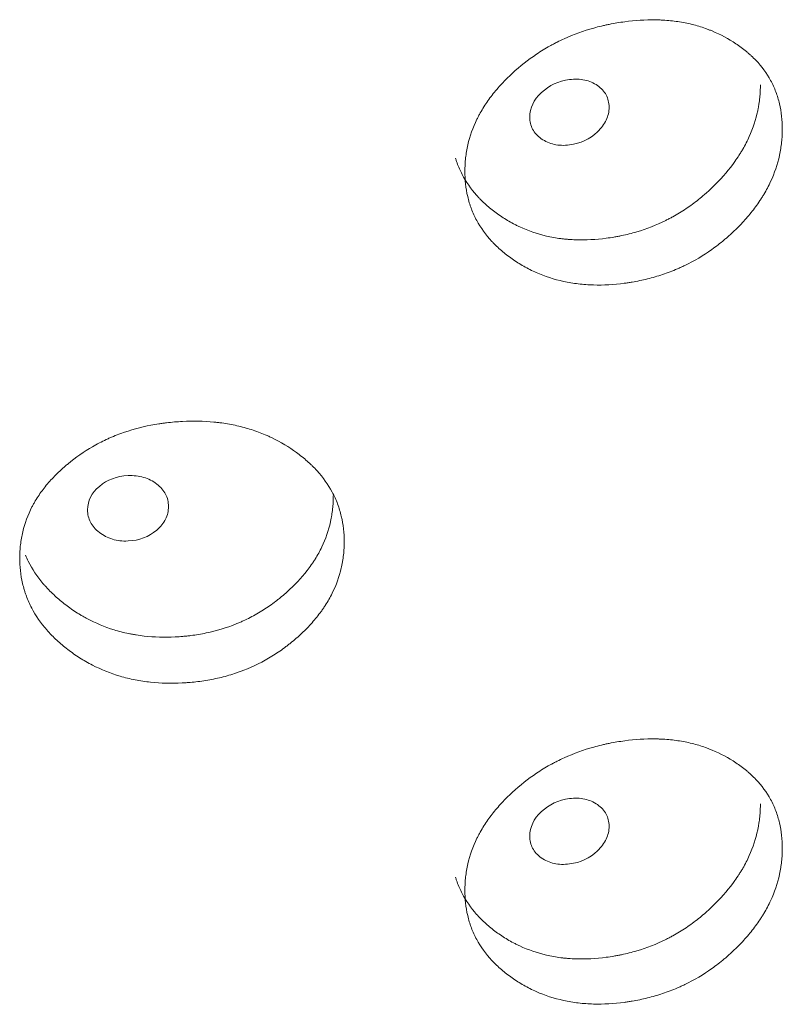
# Model space of a CAD drawing. Header units: millimetres. Extents: x 4 to 1188, y 1 to 840.
# Tile 182 of 203: x 1099.21 to 1101.93, y 307.49 to 311.01. Entities that reach past the tile are written whole.
import ezdxf

# ---------------------------------------------------------------- set-up
doc = ezdxf.new("R2010")
doc.units = ezdxf.units.MM
doc.layers.add('1', color=7, linetype='Continuous')

msp = doc.modelspace()

# ---------------------------------------------------------------- linework, layer by layer
at = {"layer": '1', "color": 154, "linetype": 'Continuous', "lineweight": 13}
for points, knots in [([(1101.9302, 310.6153), (1101.9302, 310.6133), (1101.9302, 310.6114), (1101.9301, 310.6075), (1101.93, 310.6016), (1101.9295, 310.5879), (1101.928, 310.5683), (1101.9259, 310.5525), (1101.924, 310.5406), (1101.9233, 310.5366), (1101.9218, 310.5287), (1101.9209, 310.5248), (1101.9132, 310.4893), (1101.9027, 310.4583), (1101.8814, 310.4125), (1101.8734, 310.3974), (1101.8622, 310.3786), (1101.8599, 310.3749), (1101.8552, 310.3674), (1101.848, 310.3564), (1101.8403, 310.3455), (1101.8246, 310.3241), (1101.8134, 310.3102), (1101.7956, 310.2899), (1101.7895, 310.2832), (1101.777, 310.2701), (1101.7706, 310.2636), (1101.7575, 310.2508), (1101.7507, 310.2444), (1101.7404, 310.2351), (1101.737, 310.232), (1101.73, 310.2259), (1101.7265, 310.2229), (1101.7087, 310.2079), (1101.694, 310.1966), (1101.6486, 310.1642), (1101.6164, 310.145), (1101.5777, 310.1264), (1101.5734, 310.1244), (1101.5648, 310.1204), (1101.5517, 310.1146), (1101.5386, 310.1093), (1101.5122, 310.0992), (1101.4944, 310.0933), (1101.4585, 310.0829), (1101.4403, 310.0784), (1101.4128, 310.0726), (1101.4036, 310.0709), (1101.3897, 310.0686), (1101.3851, 310.0678), (1101.3758, 310.0664), (1101.3712, 310.0658), (1101.3296, 310.0603), (1101.2929, 310.0581), (1101.2385, 310.0595), (1101.2204, 310.0608), (1101.1846, 310.0651), (1101.1671, 310.068), (1101.116, 310.0792), (1101.0755, 310.0924), (1101.0376, 310.1103), (1101.0226, 310.1179), (1101.0152, 310.1218), (1100.9936, 310.1341), (1100.9798, 310.1429), (1100.9532, 310.1615), (1100.9405, 310.1713), (1100.9224, 310.1869), (1100.9135, 310.1949), (1100.9051, 310.2033), (1100.8995, 310.2089), (1100.8968, 310.2118), (1100.8726, 310.2379), (1100.8546, 310.2628), (1100.833, 310.3028), (1100.8251, 310.3201), (1100.8187, 310.338), (1100.8162, 310.3453), (1100.815, 310.3489), (1100.8117, 310.3599), (1100.8097, 310.3673), (1100.8011, 310.4044), (1100.7972, 310.4424), (1100.7983, 310.4812), (1100.7992, 310.4968), (1100.7999, 310.5046), (1100.8025, 310.528), (1100.8051, 310.5435), (1100.8157, 310.5899), (1100.8264, 310.6204), (1100.843, 310.6543), (1100.8449, 310.6581), (1100.8488, 310.6655), (1100.8548, 310.6767), (1100.8613, 310.6876), (1100.8749, 310.7092), (1100.8848, 310.7232), (1100.906, 310.7505), (1100.9174, 310.7638), (1100.9356, 310.7834), (1100.9418, 310.7898), (1100.9514, 310.7993), (1100.9546, 310.8025), (1100.9612, 310.8087), (1100.9645, 310.8118), (1100.9945, 310.8395), (1101.0231, 310.8622), (1101.0693, 310.8932), (1101.0852, 310.903), (1101.1059, 310.9145), (1101.11, 310.9168), (1101.1184, 310.9212), (1101.1226, 310.9234), (1101.1352, 310.9298), (1101.1436, 310.9338), (1101.1863, 310.9533), (1101.2216, 310.966), (1101.2668, 310.9786), (1101.2805, 310.9822), (1101.2943, 310.9853), (1101.3035, 310.9874), (1101.3081, 310.9883), (1101.3312, 310.993), (1101.3497, 310.996), (1101.4048, 311.0034), (1101.4415, 311.0058), (1101.4824, 311.0052), (1101.487, 311.0051), (1101.496, 311.0048), (1101.5095, 311.0041), (1101.5406, 311.0017), (1101.5835, 310.9953), (1101.6247, 310.9851), (1101.6526, 310.976), (1101.6643, 310.9716), (1101.6721, 310.9686), (1101.676, 310.9671), (1101.7104, 310.9528), (1101.7386, 310.9375), (1101.7778, 310.9113), (1101.7903, 310.902), (1101.8053, 310.8896), (1101.8082, 310.8871), (1101.814, 310.882), (1101.8226, 310.8743), (1101.8307, 310.8663), (1101.8567, 310.8389), (1101.8744, 310.815), (1101.8922, 310.7823), (1101.8956, 310.7757), (1101.9018, 310.762), (1101.9047, 310.7551), (1101.9126, 310.7342), (1101.9168, 310.72), (1101.927, 310.6765), (1101.9302, 310.6463), (1101.9302, 310.6153)], [0, 0, 0, 0, 0.001953, 0.001953, 0.003906, 0.007813, 0.015625, 0.023438, 0.023438, 0.027344, 0.027344, 0.03125, 0.03125, 0.0625, 0.0625, 0.078125, 0.078125, 0.082031, 0.082031, 0.085938, 0.09375, 0.09375, 0.109375, 0.109375, 0.117188, 0.117188, 0.125, 0.125, 0.132813, 0.132813, 0.136719, 0.136719, 0.140625, 0.140625, 0.15625, 0.15625, 0.1875, 0.1875, 0.191406, 0.191406, 0.195313, 0.203125, 0.203125, 0.21875, 0.21875, 0.234375, 0.234375, 0.242188, 0.242188, 0.246094, 0.246094, 0.25, 0.25, 0.28125, 0.28125, 0.296875, 0.296875, 0.3125, 0.3125, 0.34375, 0.351563, 0.351563, 0.359375, 0.359375, 0.375, 0.375, 0.390625, 0.390625, 0.398438, 0.402344, 0.402344, 0.40625, 0.40625, 0.4375, 0.4375, 0.453125, 0.457031, 0.457031, 0.460938, 0.460938, 0.46875, 0.46875, 0.5, 0.507813, 0.507813, 0.515625, 0.515625, 0.53125, 0.53125, 0.5625, 0.5625, 0.566406, 0.566406, 0.570313, 0.578125, 0.578125, 0.59375, 0.59375, 0.609375, 0.609375, 0.617188, 0.617188, 0.621094, 0.621094, 0.625, 0.625, 0.65625, 0.65625, 0.671875, 0.671875, 0.675781, 0.675781, 0.679688, 0.679688, 0.6875, 0.6875, 0.71875, 0.71875, 0.726563, 0.730469, 0.730469, 0.734375, 0.734375, 0.75, 0.75, 0.78125, 0.78125, 0.785156, 0.785156, 0.789063, 0.796875, 0.8125, 0.828125, 0.835938, 0.839844, 0.839844, 0.84375, 0.84375, 0.875, 0.875, 0.890625, 0.890625, 0.894531, 0.894531, 0.898438, 0.90625, 0.90625, 0.9375, 0.9375, 0.945313, 0.945313, 0.953125, 0.953125, 0.96875, 0.96875, 1, 1, 1, 1]), ([(1101.8521, 310.7739), (1101.8521, 310.772), (1101.8521, 310.7701), (1101.852, 310.7662), (1101.8519, 310.7604), (1101.8514, 310.7469), (1101.85, 310.7276), (1101.848, 310.712), (1101.8462, 310.7002), (1101.8455, 310.6963), (1101.8441, 310.6885), (1101.8433, 310.6846), (1101.8359, 310.6496), (1101.8259, 310.6189), (1101.8056, 310.5736), (1101.7979, 310.5586), (1101.7872, 310.54), (1101.785, 310.5363), (1101.7804, 310.5289), (1101.7735, 310.5178), (1101.7662, 310.507), (1101.7409, 310.4715), (1101.7178, 310.4445), (1101.6861, 310.4125), (1101.6795, 310.4061), (1101.6695, 310.3968), (1101.6662, 310.3937), (1101.6594, 310.3876), (1101.6559, 310.3845), (1101.6387, 310.3696), (1101.6101, 310.3467), (1101.5718, 310.321), (1101.5437, 310.3047), (1101.5313, 310.298), (1101.523, 310.2937), (1101.5188, 310.2915), (1101.4809, 310.2727), (1101.4462, 310.2593), (1101.3931, 310.2435), (1101.3706, 310.2379), (1101.3479, 310.2333), (1101.3388, 310.2316), (1101.3342, 310.2308), (1101.3205, 310.2285), (1101.3114, 310.2271), (1101.2658, 310.2211), (1101.2296, 310.219), (1101.1847, 310.2205), (1101.1758, 310.221), (1101.1624, 310.2221), (1101.1579, 310.2225), (1101.1491, 310.2234), (1101.127, 310.226), (1101.1056, 310.2299), (1101.0556, 310.2415), (1101.0199, 310.2538), (1100.9863, 310.2699), (1100.9789, 310.2736), (1100.9752, 310.2755), (1100.9642, 310.2813), (1100.9571, 310.2853), (1100.9361, 310.2978), (1100.9227, 310.3067), (1100.897, 310.3255), (1100.8847, 310.3354), (1100.8672, 310.3511), (1100.8615, 310.3565), (1100.8532, 310.3648), (1100.8504, 310.3677), (1100.8451, 310.3733), (1100.8424, 310.3762), (1100.8193, 310.4022), (1100.8021, 310.4271), (1100.7815, 310.467), (1100.7739, 310.4841), (1100.7678, 310.5019), (1100.766, 310.5075), (1100.7654, 310.5094), (1100.7648, 310.5113)], [0, 0, 0, 0, 0.004254, 0.004254, 0.008508, 0.017016, 0.034032, 0.051048, 0.051048, 0.059556, 0.059556, 0.068064, 0.068064, 0.136129, 0.136129, 0.170161, 0.170161, 0.178669, 0.178669, 0.187177, 0.204193, 0.204193, 0.272257, 0.272257, 0.289273, 0.289273, 0.297781, 0.297781, 0.306289, 0.306289, 0.340321, 0.374353, 0.391369, 0.399877, 0.399877, 0.408386, 0.408386, 0.47645, 0.47645, 0.510482, 0.51899, 0.51899, 0.527498, 0.527498, 0.544514, 0.544514, 0.612578, 0.612578, 0.629594, 0.629594, 0.638102, 0.638102, 0.64661, 0.680643, 0.680643, 0.748707, 0.757215, 0.757215, 0.765723, 0.765723, 0.782739, 0.782739, 0.816771, 0.816771, 0.850803, 0.850803, 0.867819, 0.867819, 0.876327, 0.876327, 0.884835, 0.884835, 0.9529, 0.9529, 0.986932, 0.99544, 0.99544, 1, 1, 1, 1]), ([(1101.0295, 310.6583), (1101.0294, 310.6423), (1101.0328, 310.6278), (1101.0465, 310.6021), (1101.0567, 310.5909), (1101.0847, 310.5713), (1101.1, 310.5645), (1101.1334, 310.5571), (1101.1513, 310.5564), (1101.2101, 310.5638), (1101.2434, 310.5794), (1101.2848, 310.6192), (1101.2952, 310.6331), (1101.3055, 310.655), (1101.3081, 310.6625), (1101.3115, 310.6778), (1101.3123, 310.6856), (1101.3123, 310.7099), (1101.3088, 310.7244), (1101.2985, 310.7436), (1101.2943, 310.7496), (1101.284, 310.7607), (1101.2782, 310.7658), (1101.2573, 310.7802), (1101.242, 310.7868), (1101.2086, 310.794), (1101.1908, 310.7946), (1101.1319, 310.7871), (1101.0983, 310.7715), (1101.0434, 310.7196), (1101.0296, 310.6904), (1101.0295, 310.6583)], [0, 0, 0, 0, 0.0625, 0.0625, 0.125, 0.125, 0.1875, 0.1875, 0.25, 0.25, 0.375, 0.375, 0.4375, 0.4375, 0.46875, 0.46875, 0.5, 0.5, 0.5625, 0.5625, 0.59375, 0.59375, 0.625, 0.625, 0.6875, 0.6875, 0.75, 0.75, 0.875, 0.875, 1, 1, 1, 1]), ([(1100.3676, 309.1427), (1100.3676, 309.1407), (1100.3676, 309.1388), (1100.3675, 309.1349), (1100.3674, 309.1291), (1100.3669, 309.1154), (1100.3653, 309.0959), (1100.3632, 309.0803), (1100.3612, 309.0685), (1100.3605, 309.0646), (1100.3589, 309.0568), (1100.3581, 309.053), (1100.3501, 309.0182), (1100.3393, 308.988), (1100.3174, 308.944), (1100.3091, 308.9295), (1100.2976, 308.9117), (1100.2952, 308.9081), (1100.2904, 308.901), (1100.283, 308.8905), (1100.2751, 308.8803), (1100.2589, 308.8602), (1100.2474, 308.8472), (1100.2291, 308.8284), (1100.2228, 308.8222), (1100.21, 308.8101), (1100.2034, 308.8041), (1100.1899, 308.7924), (1100.183, 308.7866), (1100.1724, 308.7781), (1100.1689, 308.7753), (1100.1617, 308.7697), (1100.1581, 308.767), (1100.1398, 308.7535), (1100.1248, 308.7434), (1100.0781, 308.7148), (1100.0451, 308.6982), (1100.0055, 308.6827), (1100.001, 308.681), (1099.9922, 308.6778), (1099.9788, 308.6731), (1099.9654, 308.6688), (1099.9383, 308.6609), (1099.9201, 308.6564), (1099.8833, 308.6489), (1099.8647, 308.6459), (1099.8366, 308.6425), (1099.8272, 308.6415), (1099.813, 308.6403), (1099.8082, 308.6399), (1099.7988, 308.6393), (1099.794, 308.639), (1099.7515, 308.6369), (1099.714, 308.6377), (1099.6585, 308.6436), (1099.64, 308.6464), (1099.6035, 308.6535), (1099.5856, 308.6579), (1099.5335, 308.6732), (1099.4923, 308.6898), (1099.4537, 308.7108), (1099.4385, 308.7196), (1099.4309, 308.7241), (1099.4089, 308.7382), (1099.3948, 308.7481), (1099.3679, 308.7688), (1099.3549, 308.7797), (1099.3365, 308.7968), (1099.3275, 308.8055), (1099.3189, 308.8146), (1099.3132, 308.8207), (1099.3104, 308.8238), (1099.2859, 308.8518), (1099.2676, 308.8782), (1099.2457, 308.92), (1099.2377, 308.9379), (1099.2311, 308.9563), (1099.2286, 308.9638), (1099.2274, 308.9675), (1099.2241, 308.9788), (1099.2221, 308.9864), (1099.2133, 309.0242), (1099.2094, 309.0624), (1099.2105, 309.1011), (1099.2114, 309.1167), (1099.2121, 309.1245), (1099.2147, 309.1477), (1099.2174, 309.163), (1099.2281, 309.2084), (1099.239, 309.2381), (1099.2558, 309.2706), (1099.2577, 309.2743), (1099.2617, 309.2814), (1099.2678, 309.2921), (1099.2744, 309.3025), (1099.2882, 309.3229), (1099.2983, 309.3361), (1099.3199, 309.3617), (1099.3314, 309.3741), (1099.3499, 309.3922), (1099.3562, 309.3981), (1099.366, 309.4068), (1099.3693, 309.4097), (1099.3759, 309.4154), (1099.3793, 309.4183), (1099.4099, 309.4435), (1099.439, 309.4639), (1099.486, 309.4911), (1099.5022, 309.4996), (1099.5232, 309.5094), (1099.5275, 309.5114), (1099.536, 309.5151), (1099.5402, 309.5169), (1099.5531, 309.5223), (1099.5617, 309.5257), (1099.6053, 309.5416), (1099.6412, 309.5515), (1099.6874, 309.5604), (1099.7013, 309.5628), (1099.7154, 309.5648), (1099.7248, 309.5661), (1099.7296, 309.5667), (1099.7532, 309.5695), (1099.772, 309.571), (1099.8284, 309.5738), (1099.8659, 309.5733), (1099.9078, 309.5693), (1099.9125, 309.5688), (1099.9217, 309.5678), (1099.9356, 309.566), (1099.9673, 309.561), (1100.0114, 309.5512), (1100.0536, 309.5376), (1100.0822, 309.5262), (1100.0943, 309.5209), (1100.1023, 309.5172), (1100.1063, 309.5154), (1100.1416, 309.4983), (1100.1705, 309.4807), (1100.2108, 309.4512), (1100.2237, 309.4409), (1100.239, 309.4273), (1100.2421, 309.4245), (1100.248, 309.419), (1100.2568, 309.4105), (1100.2652, 309.4019), (1100.292, 309.3724), (1100.3102, 309.347), (1100.3285, 309.3129), (1100.3319, 309.3059), (1100.3384, 309.2918), (1100.3413, 309.2847), (1100.3494, 309.2631), (1100.3538, 309.2485), (1100.3643, 309.2042), (1100.3676, 309.1738), (1100.3676, 309.1427)], [0, 0, 0, 0, 0.001953, 0.001953, 0.003906, 0.007813, 0.015625, 0.023438, 0.023438, 0.027344, 0.027344, 0.03125, 0.03125, 0.0625, 0.0625, 0.078125, 0.078125, 0.082031, 0.082031, 0.085938, 0.09375, 0.09375, 0.109375, 0.109375, 0.117188, 0.117188, 0.125, 0.125, 0.132813, 0.132813, 0.136719, 0.136719, 0.140625, 0.140625, 0.15625, 0.15625, 0.1875, 0.1875, 0.191406, 0.191406, 0.195313, 0.203125, 0.203125, 0.21875, 0.21875, 0.234375, 0.234375, 0.242188, 0.242188, 0.246094, 0.246094, 0.25, 0.25, 0.28125, 0.28125, 0.296875, 0.296875, 0.3125, 0.3125, 0.34375, 0.351563, 0.351563, 0.359375, 0.359375, 0.375, 0.375, 0.390625, 0.390625, 0.398438, 0.402344, 0.402344, 0.40625, 0.40625, 0.4375, 0.4375, 0.453125, 0.457031, 0.457031, 0.460938, 0.460938, 0.46875, 0.46875, 0.5, 0.507813, 0.507813, 0.515625, 0.515625, 0.53125, 0.53125, 0.5625, 0.5625, 0.566406, 0.566406, 0.570313, 0.578125, 0.578125, 0.59375, 0.59375, 0.609375, 0.609375, 0.617188, 0.617188, 0.621094, 0.621094, 0.625, 0.625, 0.65625, 0.65625, 0.671875, 0.671875, 0.675781, 0.675781, 0.679688, 0.679688, 0.6875, 0.6875, 0.71875, 0.71875, 0.726563, 0.730469, 0.730469, 0.734375, 0.734375, 0.75, 0.75, 0.78125, 0.78125, 0.785156, 0.785156, 0.789063, 0.796875, 0.8125, 0.828125, 0.835938, 0.839844, 0.839844, 0.84375, 0.84375, 0.875, 0.875, 0.890625, 0.890625, 0.894531, 0.894531, 0.898438, 0.90625, 0.90625, 0.9375, 0.9375, 0.945313, 0.945313, 0.953125, 0.953125, 0.96875, 0.96875, 1, 1, 1, 1]), ([(1099.4522, 309.2566), (1099.4521, 309.2406), (1099.4556, 309.2259), (1099.4696, 309.199), (1099.48, 309.1869), (1099.5085, 309.165), (1099.5241, 309.1569), (1099.5582, 309.1468), (1099.5764, 309.1446), (1099.6365, 309.1471), (1099.6705, 309.1599), (1099.7128, 309.1962), (1099.7234, 309.2092), (1099.734, 309.2303), (1099.7366, 309.2376), (1099.7401, 309.2526), (1099.7409, 309.2603), (1099.7409, 309.2846), (1099.7373, 309.2994), (1099.7268, 309.3195), (1099.7225, 309.3258), (1099.712, 309.3378), (1099.706, 309.3433), (1099.6847, 309.3596), (1099.669, 309.3674), (1099.635, 309.3774), (1099.6168, 309.3795), (1099.5566, 309.3769), (1099.5223, 309.3641), (1099.4664, 309.3168), (1099.4524, 309.2887), (1099.4522, 309.2566)], [0, 0, 0, 0, 0.0625, 0.0625, 0.125, 0.125, 0.1875, 0.1875, 0.25, 0.25, 0.375, 0.375, 0.4375, 0.4375, 0.46875, 0.46875, 0.5, 0.5, 0.5625, 0.5625, 0.59375, 0.59375, 0.625, 0.625, 0.6875, 0.6875, 0.75, 0.75, 0.875, 0.875, 1, 1, 1, 1]), ([(1100.3286, 309.3061), (1100.3286, 309.3042), (1100.3285, 309.3023), (1100.3285, 309.2984), (1100.3284, 309.2926), (1100.3279, 309.2792), (1100.3264, 309.2599), (1100.3243, 309.2445), (1100.3224, 309.2329), (1100.3218, 309.229), (1100.3203, 309.2214), (1100.3195, 309.2175), (1100.3119, 309.1831), (1100.3016, 309.1532), (1100.2807, 309.1096), (1100.2728, 309.0952), (1100.2617, 309.0775), (1100.2595, 309.0739), (1100.2548, 309.0669), (1100.2477, 309.0565), (1100.2402, 309.0463), (1100.2141, 309.0128), (1100.1904, 308.9877), (1100.1578, 308.9583), (1100.1511, 308.9525), (1100.1408, 308.9439), (1100.1373, 308.9411), (1100.1303, 308.9355), (1100.1268, 308.9328), (1100.1091, 308.9192), (1100.0797, 308.8987), (1100.0405, 308.8762), (1100.0116, 308.8621), (1099.9989, 308.8565), (1099.9904, 308.8528), (1099.9861, 308.851), (1099.9472, 308.8353), (1099.9117, 308.8247), (1099.8573, 308.8133), (1099.8343, 308.8095), (1099.8111, 308.8068), (1099.8018, 308.8058), (1099.7971, 308.8054), (1099.783, 308.8042), (1099.7737, 308.8035), (1099.7271, 308.8013), (1099.6901, 308.8022), (1099.6444, 308.8073), (1099.6352, 308.8086), (1099.6216, 308.8107), (1099.617, 308.8115), (1099.608, 308.8132), (1099.5855, 308.8175), (1099.5637, 308.8231), (1099.5126, 308.8389), (1099.4763, 308.8541), (1099.4421, 308.873), (1099.4345, 308.8772), (1099.4308, 308.8794), (1099.4196, 308.8861), (1099.4124, 308.8907), (1099.391, 308.9049), (1099.3774, 308.9149), (1099.3512, 308.9358), (1099.3387, 308.9467), (1099.3209, 308.9639), (1099.3151, 308.9697), (1099.3067, 308.9787), (1099.3039, 308.9818), (1099.2984, 308.9879), (1099.2958, 308.991), (1099.2722, 309.0189), (1099.2547, 309.0451), (1099.2371, 309.0801), (1099.2337, 309.0874), (1099.2306, 309.0948)], [0, 0, 0, 0, 0.004383, 0.004383, 0.008765, 0.01753, 0.035061, 0.052591, 0.052591, 0.061356, 0.061356, 0.070121, 0.070121, 0.140243, 0.140243, 0.175303, 0.175303, 0.184068, 0.184068, 0.192834, 0.210364, 0.210364, 0.280485, 0.280485, 0.298016, 0.298016, 0.306781, 0.306781, 0.315546, 0.315546, 0.350607, 0.385667, 0.403198, 0.411963, 0.411963, 0.420728, 0.420728, 0.490849, 0.490849, 0.52591, 0.534675, 0.534675, 0.54344, 0.54344, 0.56097, 0.56097, 0.631092, 0.631092, 0.648622, 0.648622, 0.657387, 0.657387, 0.666152, 0.701213, 0.701213, 0.771334, 0.7801, 0.7801, 0.788865, 0.788865, 0.806395, 0.806395, 0.841456, 0.841456, 0.876516, 0.876516, 0.894047, 0.894047, 0.902812, 0.902812, 0.911577, 0.911577, 0.981698, 0.981698, 1, 1, 1, 1]), ([(1101.9302, 308.0491), (1101.9302, 308.0472), (1101.9302, 308.0452), (1101.9301, 308.0413), (1101.93, 308.0355), (1101.9295, 308.0218), (1101.928, 308.0021), (1101.9259, 307.9863), (1101.924, 307.9745), (1101.9233, 307.9705), (1101.9218, 307.9626), (1101.9209, 307.9586), (1101.9132, 307.9232), (1101.9027, 307.8922), (1101.8814, 307.8464), (1101.8734, 307.8313), (1101.8622, 307.8125), (1101.8599, 307.8088), (1101.8552, 307.8013), (1101.848, 307.7902), (1101.8403, 307.7794), (1101.8246, 307.7579), (1101.8134, 307.7441), (1101.7956, 307.7238), (1101.7895, 307.7171), (1101.777, 307.7039), (1101.7706, 307.6974), (1101.7575, 307.6846), (1101.7507, 307.6783), (1101.7404, 307.6689), (1101.737, 307.6659), (1101.73, 307.6597), (1101.7265, 307.6567), (1101.7087, 307.6418), (1101.694, 307.6304), (1101.6486, 307.5981), (1101.6164, 307.5789), (1101.5777, 307.5603), (1101.5734, 307.5582), (1101.5648, 307.5543), (1101.5517, 307.5485), (1101.5386, 307.5432), (1101.5122, 307.5331), (1101.4944, 307.5272), (1101.4585, 307.5167), (1101.4403, 307.5122), (1101.4128, 307.5065), (1101.4036, 307.5048), (1101.3897, 307.5024), (1101.3851, 307.5017), (1101.3758, 307.5003), (1101.3712, 307.4996), (1101.3296, 307.4941), (1101.2929, 307.492), (1101.2385, 307.4934), (1101.2204, 307.4947), (1101.1846, 307.4989), (1101.1671, 307.5019), (1101.116, 307.513), (1101.0755, 307.5263), (1101.0376, 307.5442), (1101.0226, 307.5517), (1101.0152, 307.5557), (1100.9936, 307.568), (1100.9798, 307.5768), (1100.9532, 307.5954), (1100.9405, 307.6052), (1100.9224, 307.6208), (1100.9135, 307.6288), (1100.9051, 307.6372), (1100.8995, 307.6428), (1100.8968, 307.6457), (1100.8726, 307.6717), (1100.8546, 307.6966), (1100.833, 307.7367), (1100.8251, 307.7539), (1100.8187, 307.7719), (1100.8162, 307.7791), (1100.815, 307.7828), (1100.8117, 307.7938), (1100.8097, 307.8012), (1100.8011, 307.8383), (1100.7972, 307.8762), (1100.7983, 307.915), (1100.7992, 307.9306), (1100.7999, 307.9385), (1100.8025, 307.9619), (1100.8051, 307.9774), (1100.8157, 308.0237), (1100.8264, 308.0542), (1100.843, 308.0882), (1100.8449, 308.0919), (1100.8488, 308.0994), (1100.8548, 308.1105), (1100.8613, 308.1215), (1100.8749, 308.143), (1100.8848, 308.157), (1100.906, 308.1844), (1100.9174, 308.1977), (1100.9356, 308.2172), (1100.9418, 308.2237), (1100.9514, 308.2332), (1100.9546, 308.2363), (1100.9612, 308.2426), (1100.9645, 308.2457), (1100.9945, 308.2734), (1101.0231, 308.2961), (1101.0693, 308.3271), (1101.0852, 308.3369), (1101.1059, 308.3484), (1101.11, 308.3507), (1101.1184, 308.3551), (1101.1226, 308.3573), (1101.1352, 308.3636), (1101.1436, 308.3677), (1101.1863, 308.3872), (1101.2216, 308.3999), (1101.2668, 308.4125), (1101.2805, 308.416), (1101.2943, 308.4192), (1101.3035, 308.4212), (1101.3081, 308.4222), (1101.3312, 308.4269), (1101.3497, 308.4299), (1101.4048, 308.4372), (1101.4415, 308.4397), (1101.4824, 308.4391), (1101.487, 308.4389), (1101.496, 308.4386), (1101.5095, 308.438), (1101.5406, 308.4355), (1101.5835, 308.4292), (1101.6247, 308.419), (1101.6526, 308.4099), (1101.6643, 308.4055), (1101.6721, 308.4025), (1101.676, 308.401), (1101.7104, 308.3867), (1101.7386, 308.3714), (1101.7778, 308.3452), (1101.7903, 308.3359), (1101.8053, 308.3235), (1101.8082, 308.321), (1101.814, 308.3159), (1101.8226, 308.3081), (1101.8307, 308.3001), (1101.8567, 308.2728), (1101.8744, 308.2489), (1101.8922, 308.2162), (1101.8956, 308.2095), (1101.9018, 308.1959), (1101.9047, 308.189), (1101.9126, 308.1681), (1101.9168, 308.1538), (1101.927, 308.1103), (1101.9302, 308.0802), (1101.9302, 308.0491)], [0, 0, 0, 0, 0.001953, 0.001953, 0.003906, 0.007812, 0.015625, 0.023437, 0.023437, 0.027344, 0.027344, 0.03125, 0.03125, 0.0625, 0.0625, 0.078125, 0.078125, 0.082031, 0.082031, 0.085937, 0.09375, 0.09375, 0.109375, 0.109375, 0.117187, 0.117187, 0.125, 0.125, 0.132812, 0.132812, 0.136719, 0.136719, 0.140625, 0.140625, 0.15625, 0.15625, 0.1875, 0.1875, 0.191406, 0.191406, 0.195313, 0.203125, 0.203125, 0.21875, 0.21875, 0.234375, 0.234375, 0.242188, 0.242188, 0.246094, 0.246094, 0.25, 0.25, 0.28125, 0.28125, 0.296875, 0.296875, 0.3125, 0.3125, 0.34375, 0.351563, 0.351563, 0.359375, 0.359375, 0.375, 0.375, 0.390625, 0.390625, 0.398438, 0.402344, 0.402344, 0.40625, 0.40625, 0.4375, 0.4375, 0.453125, 0.457031, 0.457031, 0.460937, 0.460937, 0.46875, 0.46875, 0.5, 0.507812, 0.507812, 0.515625, 0.515625, 0.53125, 0.53125, 0.5625, 0.5625, 0.566406, 0.566406, 0.570312, 0.578125, 0.578125, 0.59375, 0.59375, 0.609375, 0.609375, 0.617187, 0.617187, 0.621094, 0.621094, 0.625, 0.625, 0.65625, 0.65625, 0.671875, 0.671875, 0.675781, 0.675781, 0.679687, 0.679687, 0.6875, 0.6875, 0.71875, 0.71875, 0.726562, 0.730469, 0.730469, 0.734375, 0.734375, 0.75, 0.75, 0.78125, 0.78125, 0.785156, 0.785156, 0.789062, 0.796875, 0.8125, 0.828125, 0.835937, 0.839844, 0.839844, 0.84375, 0.84375, 0.875, 0.875, 0.890625, 0.890625, 0.894531, 0.894531, 0.898437, 0.90625, 0.90625, 0.9375, 0.9375, 0.945312, 0.945312, 0.953125, 0.953125, 0.96875, 0.96875, 1, 1, 1, 1]), ([(1101.8521, 308.2078), (1101.8521, 308.2059), (1101.8521, 308.2039), (1101.852, 308.2001), (1101.8519, 308.1943), (1101.8514, 308.1808), (1101.85, 308.1614), (1101.848, 308.1458), (1101.8462, 308.1341), (1101.8455, 308.1302), (1101.8441, 308.1224), (1101.8433, 308.1185), (1101.8359, 308.0835), (1101.8259, 308.0528), (1101.8056, 308.0074), (1101.7979, 307.9924), (1101.7872, 307.9738), (1101.785, 307.9701), (1101.7804, 307.9627), (1101.7735, 307.9517), (1101.7662, 307.9409), (1101.7409, 307.9053), (1101.7178, 307.8784), (1101.6861, 307.8463), (1101.6795, 307.84), (1101.6695, 307.8306), (1101.6662, 307.8275), (1101.6594, 307.8214), (1101.6559, 307.8184), (1101.6387, 307.8034), (1101.6101, 307.7806), (1101.5718, 307.7549), (1101.5437, 307.7385), (1101.5313, 307.7319), (1101.523, 307.7275), (1101.5188, 307.7254), (1101.4809, 307.7066), (1101.4462, 307.6932), (1101.3931, 307.6774), (1101.3706, 307.6718), (1101.3479, 307.6672), (1101.3388, 307.6655), (1101.3342, 307.6647), (1101.3205, 307.6623), (1101.3114, 307.6609), (1101.2658, 307.6549), (1101.2296, 307.6529), (1101.1847, 307.6544), (1101.1758, 307.6549), (1101.1624, 307.656), (1101.1579, 307.6564), (1101.1491, 307.6573), (1101.127, 307.6599), (1101.1056, 307.6637), (1101.0556, 307.6754), (1101.0199, 307.6877), (1100.9863, 307.7038), (1100.9789, 307.7075), (1100.9752, 307.7094), (1100.9642, 307.7152), (1100.9571, 307.7192), (1100.9361, 307.7316), (1100.9227, 307.7405), (1100.897, 307.7593), (1100.8847, 307.7693), (1100.8672, 307.785), (1100.8615, 307.7904), (1100.8532, 307.7987), (1100.8504, 307.8015), (1100.8451, 307.8072), (1100.8424, 307.8101), (1100.8193, 307.8361), (1100.8021, 307.861), (1100.7815, 307.9008), (1100.7739, 307.918), (1100.7678, 307.9358), (1100.766, 307.9413), (1100.7654, 307.9433), (1100.7648, 307.9452)], [0, 0, 0, 0, 0.004254, 0.004254, 0.008508, 0.017016, 0.034032, 0.051048, 0.051048, 0.059556, 0.059556, 0.068064, 0.068064, 0.136129, 0.136129, 0.170161, 0.170161, 0.178669, 0.178669, 0.187177, 0.204193, 0.204193, 0.272257, 0.272257, 0.289273, 0.289273, 0.297781, 0.297781, 0.306289, 0.306289, 0.340321, 0.374353, 0.391369, 0.399877, 0.399877, 0.408386, 0.408386, 0.47645, 0.47645, 0.510482, 0.51899, 0.51899, 0.527498, 0.527498, 0.544514, 0.544514, 0.612578, 0.612578, 0.629594, 0.629594, 0.638102, 0.638102, 0.64661, 0.680643, 0.680643, 0.748707, 0.757215, 0.757215, 0.765723, 0.765723, 0.782739, 0.782739, 0.816771, 0.816771, 0.850803, 0.850803, 0.867819, 0.867819, 0.876327, 0.876327, 0.884835, 0.884835, 0.9529, 0.9529, 0.986932, 0.99544, 0.99544, 1, 1, 1, 1]), ([(1101.0295, 308.0922), (1101.0294, 308.0761), (1101.0328, 308.0617), (1101.0465, 308.0359), (1101.0567, 308.0247), (1101.0847, 308.0051), (1101.1, 307.9984), (1101.1334, 307.991), (1101.1513, 307.9903), (1101.2101, 307.9977), (1101.2434, 308.0133), (1101.2848, 308.053), (1101.2952, 308.067), (1101.3055, 308.0889), (1101.3081, 308.0964), (1101.3115, 308.1117), (1101.3123, 308.1194), (1101.3123, 308.1437), (1101.3088, 308.1582), (1101.2985, 308.1775), (1101.2943, 308.1835), (1101.284, 308.1946), (1101.2782, 308.1996), (1101.2573, 308.2141), (1101.242, 308.2207), (1101.2086, 308.2279), (1101.1908, 308.2285), (1101.1319, 308.221), (1101.0983, 308.2054), (1101.0434, 308.1535), (1101.0296, 308.1242), (1101.0295, 308.0922)], [0, 0, 0, 0, 0.0625, 0.0625, 0.125, 0.125, 0.1875, 0.1875, 0.25, 0.25, 0.375, 0.375, 0.4375, 0.4375, 0.46875, 0.46875, 0.5, 0.5, 0.5625, 0.5625, 0.59375, 0.59375, 0.625, 0.625, 0.6875, 0.6875, 0.75, 0.75, 0.875, 0.875, 1, 1, 1, 1])]:
    msp.add_open_spline(points, degree=3, knots=knots, dxfattribs=at)

doc.saveas('drawing.dxf')
